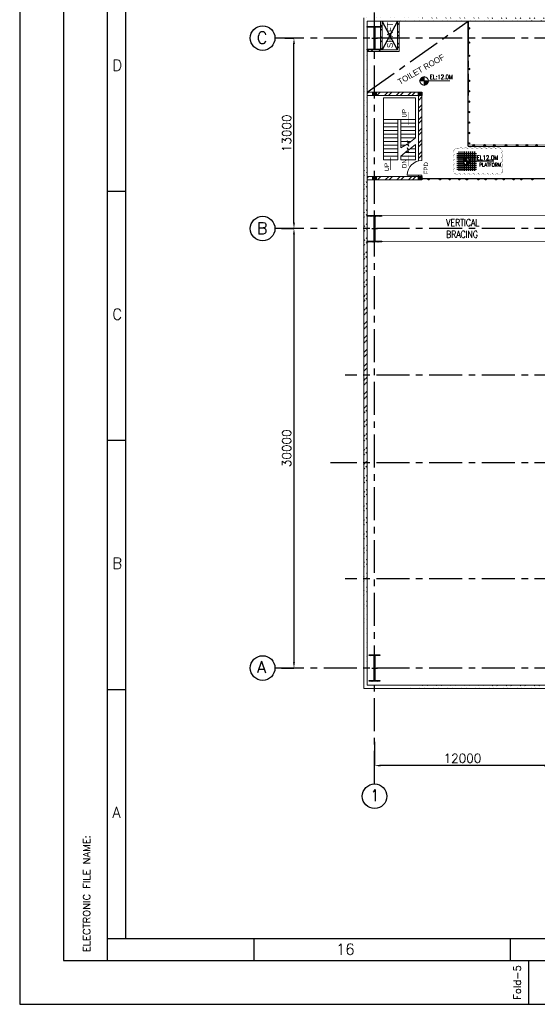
# Model space of a CAD drawing. Header units: inches. Extents: x 0 to 1544102, y 0 to 23144100.
# Tile 1 of 184: x 0 to 35337, y 0 to 67213. Entities that reach past the tile are written whole.
import ezdxf
from ezdxf.enums import TextEntityAlignment as Align

# ---------------------------------------------------------------- set-up
doc = ezdxf.new("R2010")
doc.units = ezdxf.units.IN
doc.header["$LTSCALE"] = 1800
doc.header["$MEASUREMENT"] = 0
doc.linetypes.add('CENTER', pattern=[2, 1.25, -0.25, 0.25, -0.25])
doc.linetypes.add('HIDDEN', pattern=[0.375, 0.25, -0.125])
doc.layers.get('0').update_dxf_attribs({"color": 253})
for name, color, linetype in [('BRACING', 1, 'HIDDEN'), ('CEN', 2, 'CENTER'), ('COL', 1, 'Continuous'), ('FORMAT', 9, 'Continuous'), ('GRID', 251, 'CENTER'), ('STEEL', 231, 'Continuous')]:
    doc.layers.add(name, color=color, linetype=linetype)
for name, color, linetype, lineweight in [('DIM', 4, 'Continuous', 18), ('STAIR', 2, 'Continuous', 15), ('TEXT', 3, 'Continuous', 18), ('WALL', 6, 'Continuous', 18)]:
    doc.layers.add(name, color=color, linetype=linetype, lineweight=lineweight)
doc.styles.add('HTX11', font='O8111901')
doc.styles.add('ROMANC', font='ROMANC.SHX')
doc.styles.add('ROMANS', font='romans.shx')
doc.styles.add('ROMANT', font='romant')
doc.styles.get("Standard").update_dxf_attribs({"font": 'arial.ttf'})
doc.dimstyles.new('K2', dxfattribs={"dimtxt": 600, "dimasz": 400, "dimexe": 200, "dimexo": 200, "dimgap": 200, "dimtad": 1, "dimdec": 0, "dimzin": 0, "dimdsep": 46, "dimtxsty": 'ROMANC', "dimcen": 0.09, "dimclrd": 256, "dimclrt": 4, "dimadec": 0, "dimazin": 0, "dimtfac": 1, "dimtdec": 0, "dimtofl": 0, "dimtmove": 1, "dimatfit": 3, "dimfxl": 0.18, "dimtolj": 1, "dimtzin": 0, "dimarcsym": 0})
pattern_1 = [(45, (-366926.37, -32072.2), (-397.7476, 397.7476), []), (45, (-366661.2, -32072.2), (-397.7476, 397.7476), [])]
pattern_2 = [(45, (-366926.37, -33072.2), (-397.7476, 397.7476), []), (45, (-366661.2, -33072.2), (-397.7476, 397.7476), [])]

# ---------------------------------------------------------------- blocks, each defined once
blk = doc.blocks.new('SHEET_A0')
at = {"layer": 'FORMAT'}
for p, q in [((12, 829), (12, 12)), ((24, 12), (24, 829)), ((29, 18), (29, 816)), ((24, 222), (29, 222)), ((24, 154), (29, 154)), ((24, 86), (29, 86)), ((24, 18), (1076, 18)), ((64, 12), (64, 18)), ((134, 12), (134, 18)), ((12, 12), (1177, 12)), ((139, 0), (139, 12))]:
    blk.add_line(p, q, dxfattribs=at)
blk.add_lwpolyline([(1189, 841), (0, 841), (0, 0), (1189, 0)], close=True, dxfattribs=at)
at = {"layer": 'FORMAT', "style": 'ROMANS'}
for s, p in [('D', (25.28, 254.93)), ('C', (25.28, 186.93)), ('B', (25.28, 118.93)), ('A', (25.28, 50.93)), ('16', (86.34, 13.53))]:
    blk.add_text(s, height=3, dxfattribs=at).set_placement(p)
for s, p in [('ELECTRONIC FILE NAME:', (19.29, 14.22)), ('Fold-5', (136.89, 1.23))]:
    blk.add_text(s, height=2, rotation=90, dxfattribs=at).set_placement(p)
at = {"layer": 'FORMAT', "color": 3, "flags": 13}
for tag, height, rotation, style, p in [('DRGNO', 3.5, 180, 'ROMANT', (99.42, 824.44)), ('FILE_PATH', 2, 90, 'ROMANS', (18.35, 51.64))]:
    blk.add_attdef(tag, text='', height=height, rotation=rotation, dxfattribs=dict(at, style=style)).set_placement(p, align=Align.MIDDLE_LEFT)
for tag, height, style, p in [('DRN', 2, 'ROMANS', (1122.62, 62.51)), ('DESIGN', 2, 'ROMANS', (1122.62, 58.59)), ('CHD', 2, 'ROMANS', (1122.62, 54.43)), ('APPD', 2, 'ROMANS', (1122.62, 50.27)), ('SCALE', 2, 'ROMANS', (1088.44, 28.38)), ('DRGNO', 3.5, 'ROMANT', (1105.05, 23))]:
    blk.add_attdef(tag, text='', height=height, dxfattribs=dict(at, style=style)).set_placement(p, align=Align.MIDDLE_LEFT)
at = {"layer": 'FORMAT', "color": 3, "style": 'ROMANS', "width": 0.8, "flags": 13}
for p in [(1162.9, 62.51), (1162.9, 58.35), (1162.9, 54.19), (1162.9, 50.16)]:
    blk.add_attdef('DATE', text='', height=2, dxfattribs=at).set_placement(p, align=Align.MIDDLE_LEFT)
at = {"layer": 'FORMAT', "color": 3, "style": 'ROMANS', "flags": 13}
for tag, p in [('1', (1119.96, 13.98)), ('REV', (1156.97, 13.98))]:
    blk.add_attdef(tag, p, '', height=2, dxfattribs=at)
blk = doc.blocks.new('*D356')
at = {"layer": 'DIM', "color": 0, "lineweight": -2, "transparency": 16777216}
for p, q in [((17870, 52955), (18725, 52955)), ((17870, 22955), (18725, 22955))]:
    blk.add_line(p, q, dxfattribs=at)
at = {"layer": 'DIM', "lineweight": -2, "transparency": 16777216}
blk.add_line((18725, 52555), (18725, 23355), dxfattribs=at)
at = {"layer": 'DIM', "transparency": 16777216}
for points in [[(18658, 52555), (18791, 52555), (18725, 52955)], [(18658, 23355), (18791, 23355), (18725, 22955)]]:
    blk.add_solid(points, dxfattribs=at)
at = {"layer": 'DIM', "color": 4, "transparency": 16777216, "insert": (18225, 37955), "char_height": 600, "attachment_point": 5, "rotation": 90, "style": 'ROMANC'}
blk.add_mtext('\\A1;30000', dxfattribs=at)
blk = doc.blocks.new('*D357')
at = {"layer": 'DIM', "color": 0, "lineweight": -2, "transparency": 16777216}
for p, q in [((18095, 65955), (18725, 65955)), ((18095, 52955), (18725, 52955))]:
    blk.add_line(p, q, dxfattribs=at)
at = {"layer": 'DIM', "lineweight": -2, "transparency": 16777216}
blk.add_line((18725, 53355), (18725, 65555), dxfattribs=at)
at = {"layer": 'DIM', "transparency": 16777216}
for points in [[(18658, 65555), (18791, 65555), (18725, 65955)], [(18658, 53355), (18791, 53355), (18725, 52955)]]:
    blk.add_solid(points, dxfattribs=at)
at = {"layer": 'DIM', "color": 4, "transparency": 16777216, "insert": (18225, 59455), "char_height": 600, "attachment_point": 5, "rotation": 90, "style": 'ROMANC'}
blk.add_mtext('\\A1;13000', dxfattribs=at)
blk = doc.blocks.new('A-ROW COLUMN')
at = {"layer": 'COL'}
h = blk.add_hatch(dxfattribs=at)
h.set_pattern_fill('ANSI31', color=256, scale=200, style=0)
h.set_pattern_definition([(45, (165226.353, 18853.894), (-17.67767, 17.67767), [])])
h.paths.add_polyline_path([(180799, 40890), (181539, 40890), (181539, 40840), (180799, 40840)])
h.paths.add_polyline_path([(181153, 42590), (181185, 42590), (181185, 40890), (181153, 40890)])
h.paths.add_polyline_path([(180799, 42640), (181539, 42640), (181539, 42590), (180799, 42590)])
blk.add_line((181169, 40840), (181169, 42640))
at = {"layer": 'CEN'}
for p, q in [((181169, 40840), (181169, 42640)), ((180977, 41740), (181360, 41740))]:
    blk.add_line(p, q, dxfattribs=at)
at = {"layer": 'COL'}
for points in [[(180799, 42640), (181539, 42640), (181539, 42590), (180799, 42590)], [(181153, 42590), (181185, 42590), (181185, 40890), (181153, 40890)], [(180799, 40890), (181539, 40890), (181539, 40840), (180799, 40840)]]:
    blk.add_lwpolyline(points, close=True, dxfattribs=at)
blk = doc.blocks.new('*D362')
at = {"layer": 'DIM', "color": 0, "lineweight": -2, "transparency": 16777216}
for p, q in [((24226, 17920), (24226, 16294)), ((36226, 16776), (36226, 16294))]:
    blk.add_line(p, q, dxfattribs=at)
at = {"layer": 'DIM', "lineweight": -2, "transparency": 16777216}
blk.add_line((35826, 16294), (24626, 16294), dxfattribs=at)
at = {"layer": 'DIM', "transparency": 16777216}
for points in [[(24626, 16361), (24626, 16227), (24226, 16294)], [(35826, 16361), (35826, 16227), (36226, 16294)]]:
    blk.add_solid(points, dxfattribs=at)
at = {"layer": 'DIM', "color": 4, "transparency": 16777216, "insert": (30226, 16794), "char_height": 600, "attachment_point": 5, "style": 'ROMANC'}
blk.add_mtext('\\A1;12000', dxfattribs=at)
blk = doc.blocks.new('C-ROW COLUMN')
at = {"layer": 'COL'}
h = blk.add_hatch(dxfattribs=at)
h.set_pattern_fill('ANSI31', color=256, scale=200, style=0)
h.set_pattern_definition([(45, (-1315.907, -6.545), (-17.6776695, 17.6776695), [])])
h.paths.add_polyline_path([(77950, 120865), (76960, 120865), (76960, 120820), (77950, 120820)])
h.paths.add_polyline_path([(77478, 120820), (77433, 120820), (77433, 119310), (77478, 119310)])
h.paths.add_polyline_path([(77950, 119310), (76960, 119310), (76960, 119265), (77950, 119265)])
at = {"layer": 'CEN'}
for p, q in [((77455, 119265), (77455, 120865)), ((77264, 120065), (77647, 120065))]:
    blk.add_line(p, q, dxfattribs=at)
at = {"layer": 'COL'}
for points in [[(76960, 120865), (77950, 120865), (77950, 120820), (76960, 120820)], [(77433, 120820), (77478, 120820), (77478, 119310), (77433, 119310)], [(76960, 119310), (77950, 119310), (77950, 119265), (76960, 119265)]]:
    blk.add_lwpolyline(points, close=True, dxfattribs=at)
blk = doc.blocks.new('B-ROW COLUMN')
at = {"layer": 'COL'}
h = blk.add_hatch(dxfattribs=at)
h.set_pattern_fill('ANSI31', color=256, scale=200, style=0)
h.set_pattern_definition([(45, (155648.048, 63141.767), (-17.67767, 17.67767), [])])
h.paths.add_polyline_path([(171095, 85178), (172085, 85178), (172085, 85128), (171095, 85128)])
h.paths.add_polyline_path([(171574, 86878), (171606, 86878), (171606, 85178), (171574, 85178)])
h.paths.add_polyline_path([(171095, 86928), (172085, 86928), (172085, 86878), (171095, 86878)])
blk.add_line((171590, 85128), (171590, 86928))
at = {"layer": 'CEN'}
for p, q in [((171590, 85128), (171590, 86928)), ((171399, 86028), (171782, 86028))]:
    blk.add_line(p, q, dxfattribs=at)
at = {"layer": 'COL'}
for points in [[(171095, 86928), (172085, 86928), (172085, 86878), (171095, 86878)], [(171574, 86878), (171606, 86878), (171606, 85178), (171574, 85178)], [(171095, 85178), (172085, 85178), (172085, 85128), (171095, 85128)]]:
    blk.add_lwpolyline(points, close=True, dxfattribs=at)
blk = doc.blocks.new('*X7')
at = {"color": 0}
for p, q in [((36080, 29200), (36330, 29200)), ((36081, 29225), (36330, 29225)), ((36085, 29250), (36330, 29250)), ((36092, 29275), (36330, 29275)), ((36102, 29300), (36330, 29300)), ((36115, 29325), (36330, 29325)), ((36132, 29350), (36330, 29350)), ((36154, 29375), (36330, 29375)), ((36183, 29400), (36330, 29400)), ((36226, 29425), (36330, 29425))]:
    blk.add_line(p, q, dxfattribs=at)
blk = doc.blocks.new('LL')
for p, q in [((-1136, 0), (-711, 0)), ((-711, 0), (-711, 423)), ((1493, 0), (-711, 0)), ((-711, 0), (-711, -418))]:
    blk.add_line(p, q)
for start, end in [(90, 180), (180, 270), (0, 90), (270, 0)]:
    blk.add_arc((-711, 0), 360, start, end)
at = {"xscale": 1.439999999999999, "yscale": 1.439999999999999, "zscale": 1.439999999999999}
blk.add_blockref('*X7', (-53026, -42044), dxfattribs=at)
at = {"xscale": 1.439999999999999, "yscale": 1.439999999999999, "zscale": 1.439999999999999, "rotation": 180}
blk.add_blockref('*X7', (51604, 42044), dxfattribs=at)
at = {"flags": 4}
blk.add_attdef('LEVEL', (-222, 154), '', height=432, dxfattribs=at)
blk = doc.blocks.new('A$C23722B17')
at = {"flags": 128}
for points in [[(-667, 524), (667, 524)], [(-667, 391), (667, 391)], [(-667, 258), (667, 258)], [(-667, 142), (-174, 142)], [(-667, 0), (667, 0)], [(-533, 658), (-533, -676)], [(-400, 658), (-400, -676)], [(-267, 658), (-267, -676)], [(-267, 658), (-267, -676)], [(-265, 0), (0, 0)], [(-225, 2), (0, 2)], [(-224, 25), (0, 25)], [(-220, 47), (0, 47)], [(-214, 70), (0, 70)], [(-205, 92), (0, 92)], [(-194, 115), (0, 115)], [(-178, 137), (0, 137)], [(-158, 160), (0, 160)], [(-133, 658), (-133, 181)], [(-132, 182), (0, 182)], [(-93, 205), (0, 205)], [(0, 658), (0, -676)], [(0, 658), (0, -676)], [(0, 0), (0, 264)], [(1864, 0), (0, 0)], [(0, 0), (0, -261)], [(133, 658), (133, 181)], [(133, 658), (133, 181)], [(174, 142), (667, 142)], [(267, 658), (267, -676)], [(400, 658), (400, -676)], [(533, 658), (533, -676)], [(-667, -133), (-181, -133)], [(-667, -276), (667, -276)], [(-667, -409), (667, -409)], [(-667, -542), (667, -542)], [(-133, -181), (-133, -676)], [(225, -2), (0, -2)], [(224, -25), (0, -25)], [(220, -47), (0, -47)], [(214, -70), (0, -70)], [(205, -92), (0, -92)], [(194, -115), (0, -115)], [(178, -137), (0, -137)], [(158, -160), (0, -160)], [(132, -182), (0, -182)], [(93, -205), (0, -205)], [(133, -181), (133, -676)], [(133, -181), (133, -676)], [(181, -133), (667, -133)]]:
    blk.add_lwpolyline(points, dxfattribs=at)
for points in [[(0, 225, 0.414246), (-225, 0)], [(225, 0, 0.414258), (0, 225)], [(0, -225, 0.414246), (225, 0)], [(-225, 0, 0.414221), (0, -225)]]:
    blk.add_lwpolyline(points, format="xyb", dxfattribs=at)

msp = doc.modelspace()

# ---------------------------------------------------------------- hatches: boundary and pattern name
h = msp.add_hatch()
h.set_pattern_fill('ANSI32', color=256, scale=1800, style=0)
h.set_pattern_definition([(45, (0, 1000), (-477.297, 477.297), []), (45, (318.2, 1000), (-477.297, 477.297), [])])
edge = h.paths.add_edge_path()
edge.add_line((23485.66, 67345.45), (84205.15, 67345.45))
edge.add_line((23715.66, 67115.45), (84205.15, 67115.45))
h = msp.add_hatch(color=256)
h.dxf.hatch_style = 1
h.paths.add_polyline_path([(30615.66, 66624.14, 1), (30715.66, 66624.14, 1)])
h = msp.add_hatch()
h.set_pattern_fill('ANSI32', color=256, scale=1800, style=0)
edge = h.paths.add_edge_path()
edge.add_line((23715.66, 21795.45), (23715.66, 66115.45))
edge.add_line((23485.66, 21565.45), (23485.66, 66345.45))
h = msp.add_hatch(color=256)
h.dxf.hatch_style = 1
h.paths.add_polyline_path([(30615.66, 65652.55, 1), (30715.66, 65652.55, 1)])
h = msp.add_hatch(color=256)
h.dxf.hatch_style = 1
h.paths.add_polyline_path([(30615.66, 64751.71, 1), (30715.66, 64751.71, 1)])
h = msp.add_hatch(color=256)
h.dxf.hatch_style = 1
h.paths.add_polyline_path([(30615.66, 63850.88, 1), (30715.66, 63850.88, 1)])
h = msp.add_hatch(color=256)
h.dxf.hatch_style = 1
h.paths.add_polyline_path([(30615.66, 63039.63, 1), (30715.66, 63039.63, 1)])
h = msp.add_hatch(color=256)
h.dxf.hatch_style = 1
h.paths.add_polyline_path([(30615.66, 62327.54, 1), (30715.66, 62327.54, 1)])
h = msp.add_hatch(color=256)
h.dxf.hatch_style = 1
h.paths.add_polyline_path([(30615.66, 61615.45, 1), (30715.66, 61615.45, 1)])
h = msp.add_hatch(color=256)
h.dxf.hatch_style = 1
h.paths.add_polyline_path([(30615.66, 60903.36, 1), (30715.66, 60903.36, 1)])
h = msp.add_hatch(color=256)
h.dxf.hatch_style = 1
h.paths.add_polyline_path([(30615.66, 60191.27, 1), (30715.66, 60191.27, 1)])
h = msp.add_hatch(color=256)
h.dxf.hatch_style = 1
h.paths.add_polyline_path([(30615.66, 59479.18, 1), (30715.66, 59479.18, 1)])
h = msp.add_hatch(color=256)
h.dxf.hatch_style = 1
h.paths.add_polyline_path([(30615.66, 58767.09, 1), (30715.66, 58767.09, 1)])
h = msp.add_hatch(color=256)
h.dxf.hatch_style = 1
h.paths.add_polyline_path([(30946.27, 58639.36, 1), (31046.27, 58639.36, 1)])
h = msp.add_hatch(color=256)
h.dxf.hatch_style = 1
h.paths.add_polyline_path([(31691.45, 58639.36, 1), (31791.45, 58639.36, 1)])
h = msp.add_hatch(color=256)
h.dxf.hatch_style = 1
h.paths.add_polyline_path([(32352.25, 58639.36, 1), (32452.25, 58639.36, 1)])
h = msp.add_hatch(color=256)
h.dxf.hatch_style = 1
h.paths.add_polyline_path([(33147.27, 58639.36, 1), (33247.27, 58639.36, 1)])
h = msp.add_hatch(color=256)
h.dxf.hatch_style = 1
h.paths.add_polyline_path([(33911.32, 58639.36, 1), (34011.32, 58639.36, 1)])
h = msp.add_hatch(color=256)
h.dxf.hatch_style = 1
h.paths.add_polyline_path([(34572.12, 58639.36, 1), (34672.12, 58639.36, 1)])
h = msp.add_hatch(color=256)
h.dxf.hatch_style = 1
h.paths.add_polyline_path([(35232.91, 58639.36, 1), (35332.91, 58639.36, 1)])
h = msp.add_hatch(color=256)
h.dxf.hatch_style = 1
h.paths.add_polyline_path([(27874.6, 56320.45, 1), (27974.6, 56320.45, 1)])
h = msp.add_hatch(color=256)
h.dxf.hatch_style = 1
h.paths.add_polyline_path([(28638.64, 56320.45, 1), (28738.64, 56320.45, 1)])
h = msp.add_hatch(color=256)
h.dxf.hatch_style = 1
h.paths.add_polyline_path([(29299.44, 56320.45, 1), (29399.44, 56320.45, 1)])
h = msp.add_hatch(color=256)
h.dxf.hatch_style = 1
h.paths.add_polyline_path([(29960.24, 56320.45, 1), (30060.24, 56320.45, 1)])
h = msp.add_hatch(color=256)
h.dxf.hatch_style = 1
h.paths.add_polyline_path([(30476.49, 56320.45, 1), (30576.49, 56320.45, 1)])
h = msp.add_hatch(color=256)
h.dxf.hatch_style = 1
h.paths.add_polyline_path([(31250.59, 56320.45, 1), (31350.59, 56320.45, 1)])
h = msp.add_hatch(color=256)
h.dxf.hatch_style = 1
h.paths.add_polyline_path([(31766.84, 56320.45, 1), (31866.84, 56320.45, 1)])
h = msp.add_hatch(color=256)
h.dxf.hatch_style = 1
h.paths.add_polyline_path([(32464.4, 56320.45, 1), (32564.4, 56320.45, 1)])
h = msp.add_hatch(color=256)
h.dxf.hatch_style = 1
h.paths.add_polyline_path([(32980.65, 56320.45, 1), (33080.65, 56320.45, 1)])
h = msp.add_hatch(color=256)
h.dxf.hatch_style = 1
h.paths.add_polyline_path([(33678.21, 56320.45, 1), (33778.21, 56320.45, 1)])
h = msp.add_hatch(color=256)
h.dxf.hatch_style = 1
h.paths.add_polyline_path([(34194.46, 56320.45, 1), (34294.46, 56320.45, 1)])
h = msp.add_hatch(color=256)
h.dxf.hatch_style = 1
h.paths.add_polyline_path([(34937.79, 56320.45, 1), (35037.79, 56320.45, 1)])
h = msp.add_hatch()
h.set_pattern_fill('ANSI32', color=256, scale=1800, style=0)
edge = h.paths.add_edge_path()
edge.add_line((23485.66, 21565.45), (84205.15, 21565.45))
edge.add_line((23715.66, 21795.45), (84205.15, 21795.45))
at = {"layer": 'COL'}
h = msp.add_hatch(dxfattribs=at)
h.set_pattern_fill('ANSI31', color=1, scale=250, angle=180, style=0)
h.set_pattern_definition([(225, (20760.657, 56920.452), (22.09709, -22.09709), [])])
h.paths.add_polyline_path([(24340.66, 62040.45), (24340.66, 62270.45), (24110.66, 62270.45), (24110.66, 62040.45)])
h = msp.add_hatch(dxfattribs=at)
h.set_pattern_fill('ANSI31', color=1, scale=250, angle=180, style=0)
h.set_pattern_definition([(225, (23875.657, 56920.452), (22.09709, -22.09709), [])])
h.paths.add_polyline_path([(27455.66, 62040.45), (27455.66, 62270.45), (27225.66, 62270.45), (27225.66, 62040.45)])
h = msp.add_hatch(dxfattribs=at)
h.set_pattern_fill('ANSI31', color=1, scale=250, angle=180, style=0)
h.set_pattern_definition([(225, (20760.657, 51150.452), (22.09709, -22.09709), [])])
h.paths.add_polyline_path([(24340.66, 56270.45), (24340.66, 56500.45), (24110.66, 56500.45), (24110.66, 56270.45)])
h = msp.add_hatch(dxfattribs=at)
h.set_pattern_fill('ANSI31', color=1, scale=250, angle=180, style=0)
h.set_pattern_definition([(225, (23875.657, 51150.452), (22.09709, -22.09709), [])])
h.paths.add_polyline_path([(27455.66, 56270.45), (27455.66, 56500.45), (27225.66, 56500.45), (27225.66, 56270.45)])
at = {"layer": 'WALL', "linetype": 'Continuous'}
h = msp.add_hatch(dxfattribs=at)
h.set_pattern_fill('ANSI32', color=9, scale=1500, angle=360, style=0)
h.set_pattern_definition(pattern_1)
h.paths.add_polyline_path([(24740.66, 65955.45), (24625.66, 65955.45), (24625.66, 65155.45), (24225.66, 65155.45), (24225.66, 65040.45), (24740.66, 65040.45)])
h.paths.add_polyline_path([(24740.66, 67115.45), (24625.66, 67115.45), (24625.66, 65955.45), (24740.66, 65955.45)])
h.paths.add_polyline_path([(24225.66, 65155.45), (23715.66, 65155.45), (23715.66, 65040.45), (24225.66, 65040.45)])
h = msp.add_hatch(dxfattribs=at)
h.set_pattern_fill('ANSI32', color=9, scale=1500, angle=360, style=0)
h.set_pattern_definition(pattern_1)
h.paths.add_polyline_path([(25915.66, 65955.45), (25800.66, 65955.45), (25800.66, 65155.45), (25915.66, 65155.45)])
h.paths.add_polyline_path([(25915.66, 67115.45), (25800.66, 67115.45), (25800.66, 65955.45), (25915.66, 65955.45)])
h = msp.add_hatch(dxfattribs=at)
h.set_pattern_fill('ANSI32', color=9, scale=1500, angle=360, style=0)
h.set_pattern_definition(pattern_2)
h.paths.add_polyline_path([(23715.66, 62270.45), (23715.66, 62040.45), (24110.66, 62040.45), (24110.66, 62270.45)])
h = msp.add_hatch(dxfattribs=at)
h.set_pattern_fill('ANSI32', color=9, scale=1500, angle=360, style=0)
h.set_pattern_definition(pattern_2)
h.paths.add_polyline_path([(27225.66, 62270.45), (24340.66, 62270.45), (24340.66, 62040.45), (27225.66, 62040.45)])
h = msp.add_hatch(dxfattribs=at)
h.set_pattern_fill('ANSI32', color=9, scale=1500, angle=360, style=0)
h.set_pattern_definition([(45, (20493.87, 56036.85), (-397.748, 397.748), []), (45, (20759.03, 56036.85), (-397.748, 397.748), [])])
edge = h.paths.add_edge_path()
edge.add_arc((27455.67, 56370.44), 1141.75, 90.0004462, 101.621923, ccw=False)
edge.add_line((27455.66, 57512.19), (27455.66, 62040.45))
edge.add_line((27455.66, 62040.45), (27225.66, 62040.45))
edge.add_line((27225.66, 62040.45), (27225.66, 57488.79))
h = msp.add_hatch(dxfattribs=at)
h.set_pattern_fill('ANSI32', color=9, scale=1500, angle=360, style=0)
h.set_pattern_definition([(45, (-366926.37, -38842.2), (-397.7476, 397.7476), []), (45, (-366661.2, -38842.2), (-397.7476, 397.7476), [])])
h.paths.add_polyline_path([(24110.66, 56500.45), (23715.66, 56500.45), (23715.66, 56270.45), (24110.66, 56270.45)])
h = msp.add_hatch(dxfattribs=at)
h.set_pattern_fill('ANSI32', color=9, scale=1500, angle=360, style=0)
h.set_pattern_definition([(45, (20978.87, 56266.85), (-397.75, 397.75), []), (45, (21244.03, 56266.85), (-397.75, 397.75), [])])
h.paths.add_polyline_path([(27225.66, 56500.45), (24340.66, 56500.45), (24340.66, 56270.45), (27225.66, 56270.45)])

# ---------------------------------------------------------------- linework, layer by layer
at = {"color": 1}
msp.add_lwpolyline([(32883.33, 56738.21, 0, 32, -0.52056705), (32563.33, 56738.21, 0, 32, -0.52056705), (32243.33, 56738.21, 0, 32, -0.52056705), (31923.33, 56738.21, 0, 32, -0.52056705), (31603.33, 56738.21, 0, 32, -0.52056705), (31283.33, 56738.21, 0, 32, -0.52056705), (30963.33, 56738.21, 0, 32, -0.52056705), (30643.33, 56738.21, 0, 32, -0.52056705), (30323.33, 56738.21, 0, 32, -0.52056705), (30003.33, 56738.21, 0, 32, -0.52056705), (29687.6, 56742.48, 0, 32, -0.52056705), (29687.6, 57062.48, 0, 32, -0.52056705), (29687.6, 57382.48, 0, 32, -0.52056705), (29687.6, 57702.48, 0, 32, -0.52056705), (29687.6, 58022.48, 0, 32, -0.52056705), (29687.6, 58342.48, 0, 32, -0.52056705), (29961.66, 58388.42, 0, 32, -0.52056705), (30281.66, 58388.42, 0, 32, -0.52056705), (30601.66, 58388.42, 0, 32, -0.52056705), (30921.66, 58388.42, 0, 32, -0.52056705), (31241.66, 58388.42, 0, 32, -0.52056705), (31561.66, 58388.42, 0, 32, -0.52056705), (31881.66, 58388.42, 0, 32, -0.52056705), (32201.66, 58388.42, 0, 32, -0.52056705), (32521.66, 58388.42, 0, 32, -0.52056705), (32841.66, 58388.42, 0, 32, -0.52056705), (32883.33, 58110.09, 0, 32, -0.52056705), (32883.33, 57790.09, 0, 32, -0.52056705), (32883.33, 57470.09, 0, 32, -0.52056705), (32883.33, 57150.09, 0, 32, -0.52056705)], format="xyseb", close=True, dxfattribs=at)
for centre, radius in [((16585.32, 65955.45), 840.34), ((16585.32, 65955.45), 840.34), ((30665.66, 66624.14), 50), ((30665.66, 65652.55), 50), ((30665.66, 64751.71), 50), ((30665.66, 63850.88), 50), ((30665.66, 63039.63), 50), ((30665.66, 62327.54), 50), ((30665.66, 61615.45), 50), ((30665.66, 60903.36), 50), ((30665.66, 60191.27), 50), ((30665.66, 59479.18), 50), ((30665.66, 58767.09), 50), ((30996.27, 58639.36), 50), ((31741.45, 58639.36), 50), ((32402.25, 58639.36), 50), ((33197.27, 58639.36), 50), ((33961.32, 58639.36), 50), ((34622.12, 58639.36), 50), ((35282.91, 58639.36), 50), ((27924.6, 56320.45), 50), ((28688.64, 56320.45), 50), ((29349.44, 56320.45), 50), ((30010.24, 56320.45), 50), ((30526.49, 56320.45), 50), ((31300.59, 56320.45), 50), ((31816.84, 56320.45), 50), ((32514.4, 56320.45), 50), ((33030.65, 56320.45), 50), ((33728.21, 56320.45), 50), ((34244.46, 56320.45), 50), ((34987.79, 56320.45), 50), ((16584.47, 52955.45), 840.34), ((16584.47, 52955.45), 840.34), ((16585.32, 22955.45), 840.34), ((16585.32, 22955.45), 840.34), ((24225.66, 14204.35), 840.34), ((24225.66, 14204.35), 840.34)]:
    msp.add_circle(centre, radius)
at = {"layer": 'BRACING', "const_width": 40}
for points in [[(24595.66, 53830.45), (35855.66, 53830.45)], [(24595.66, 52080.45), (35855.66, 52080.45)]]:
    msp.add_lwpolyline(points, dxfattribs=at)
at = {"layer": 'CEN'}
for p, q in [((23715.66, 62270.45), (30615.66, 67115.45)), ((25800.66, 67115.45), (24740.66, 65155.45)), ((25800.66, 65155.45), (24740.66, 67115.45)), ((30615.66, 67115.45), (30615.66, 62040.45))]:
    msp.add_line(p, q, dxfattribs=at)
at = {"layer": 'COL'}
for points in [[(24110.66, 62270.45), (24340.66, 62270.45), (24340.66, 62040.45), (24110.66, 62040.45)], [(27225.66, 62270.45), (27455.66, 62270.45), (27455.66, 62040.45), (27225.66, 62040.45)], [(24110.66, 56500.45), (24340.66, 56500.45), (24340.66, 56270.45), (24110.66, 56270.45)], [(27225.66, 56500.45), (27455.66, 56500.45), (27455.66, 56270.45), (27225.66, 56270.45)]]:
    msp.add_lwpolyline(points, close=True, dxfattribs=at)
at = {"layer": 'GRID'}
for p, q in [((24225.66, 15044.69), (24225.66, 68955.45)), ((84205.15, 65955.45), (17425.66, 65955.45)), ((84205.15, 52955.45), (17424.81, 52955.45)), ((84205.15, 42955.45), (22225.66, 42955.45)), ((84205.15, 36955.45), (21225.66, 36955.45)), ((84205.15, 29055.45), (22225.66, 29055.45)), ((84205.15, 22955.45), (17425.66, 22955.45))]:
    msp.add_line(p, q, dxfattribs=at)
at = {"layer": 'STAIR', "linetype": 'Continuous'}
for p, q in [((24825.66, 61870.45), (24825.66, 57650.45)), ((27025.66, 61870.45), (24825.66, 61870.45)), ((27025.66, 61870.45), (27025.66, 59150.45)), ((24825.64, 60400.45), (25825.66, 60400.45)), ((24825.64, 60150.45), (25825.66, 60150.45)), ((24825.64, 59900.45), (25825.66, 59900.45)), ((25825.66, 60400.45), (25825.66, 57650.45)), ((25825.66, 60400.45), (26025.66, 60400.45)), ((26025.66, 60400.45), (27025.66, 60400.45)), ((26025.66, 60400.45), (26025.66, 58476.3)), ((26025.66, 60150.45), (27025.66, 60150.45)), ((26025.66, 59900.45), (27025.66, 59900.45)), ((24825.64, 59650.45), (25825.66, 59650.45)), ((24825.64, 59400.45), (25825.66, 59400.45)), ((24825.64, 59150.45), (25825.66, 59150.45)), ((26025.66, 59650.45), (27025.66, 59650.45)), ((26025.66, 59400.45), (27025.66, 59400.45)), ((26025.66, 59150.45), (27025.66, 59150.45)), ((24825.64, 58900.45), (25825.66, 58900.45)), ((24825.64, 58650.45), (25825.66, 58650.45)), ((26697.51, 58900.45), (26025.66, 58900.45)), ((26339.46, 58650.45), (26025.66, 58650.45)), ((27025.66, 58650.45), (26964.93, 58650.45)), ((27025.66, 58698.37), (27025.66, 57650.45)), ((24825.64, 58400.45), (25825.66, 58400.45)), ((24825.64, 58150.45), (25825.66, 58150.45)), ((24825.64, 57900.45), (25825.66, 57900.45)), ((27025.66, 57900.45), (26025.66, 57900.45)), ((26025.66, 57900.45), (26025.66, 57650.45)), ((27025.66, 58150.45), (26334.6, 58150.45)), ((27025.66, 58400.45), (26648.15, 58400.45)), ((24825.64, 57650.45), (25825.66, 57650.45)), ((27025.66, 57650.45), (26025.66, 57650.45))]:
    msp.add_line(p, q, dxfattribs=at)
at = {"layer": 'STAIR', "linetype": 'Continuous', "flags": 128}
for points in [[(26525.66, 60002.43, 0, 150, 0), (26525.66, 60357.13, 25, 25, 0), (26525.66, 60915.77, 25, 25, 0)], [(25325.65, 57874.05, 0, 150, 0), (25325.65, 57519.36, 25, 25, 0), (25325.65, 56960.72, 25, 25, 0)], [(26525.66, 57980.09, 0, 150, 0), (26525.66, 57625.4, 25, 25, 0), (26525.66, 57228.52, 25, 25, 0)]]:
    msp.add_lwpolyline(points, format="xyseb", dxfattribs=at)
for points in [[(27025.66, 59150.45), (26557.89, 58794.08), (26447.2, 58934.34), (26572.91, 58578.32), (26462.22, 58718.58), (26025.66, 58476.3)], [(27025.66, 58698.37), (26557.89, 58329.22), (26447.2, 58469.48), (26572.91, 58113.46), (26462.22, 58253.72), (26025.66, 57900.45)]]:
    msp.add_lwpolyline(points, dxfattribs=at)
at = {"layer": 'STEEL'}
for p, q in [((30615.66, 58589.36), (30615.66, 67115.45)), ((30615.66, 58589.36), (36110.66, 58589.36)), ((27455.66, 56370.45), (36110.66, 56370.45))]:
    msp.add_line(p, q, dxfattribs=at)
at = {"layer": 'STEEL', "const_width": 15}
for points in [[(30715.66, 67115.45), (30715.66, 58689.36)], [(30715.66, 58689.36), (36110.66, 58689.36)], [(26770.66, 56270.45), (36110.66, 56270.45), (36110.66, 56270.45)]]:
    msp.add_lwpolyline(points, dxfattribs=at)
at = {"layer": 'WALL'}
for p, q in [((23485.66, 21565.45), (23485.66, 67345.45)), ((23715.66, 67115.45), (84205.15, 67115.45)), ((23715.66, 21795.45), (23715.66, 67115.45)), ((24625.66, 67115.45), (24625.66, 65155.45)), ((24740.66, 67115.45), (24740.66, 65155.45)), ((25800.66, 67115.45), (25800.66, 65155.45)), ((25915.66, 67115.45), (25915.66, 65040.45)), ((23715.66, 65155.45), (25800.66, 65155.45)), ((23715.66, 65040.45), (25915.66, 65040.45)), ((24110.66, 62270.45), (23715.66, 62270.45)), ((24110.66, 62040.45), (23715.66, 62040.45)), ((27225.66, 62270.45), (24340.66, 62270.45)), ((27225.66, 62040.45), (24340.66, 62040.45)), ((27225.66, 62040.45), (27225.66, 57573.64)), ((27455.66, 62040.45), (27455.66, 57600.45)), ((24110.66, 56500.45), (23715.66, 56500.45)), ((27225.66, 56600.45), (27225.66, 56500.45)), ((27455.66, 56600.45), (27455.66, 56500.45)), ((24110.66, 56270.45), (23715.66, 56270.45)), ((23485.66, 21565.45), (84205.15, 21565.45)), ((23715.66, 21795.45), (84205.15, 21795.45))]:
    msp.add_line(p, q, dxfattribs=at)
at = {"layer": 'WALL', "flags": 128}
for points in [[(24340.66, 56500.45), (27225.66, 56500.45)], [(27455.66, 56600.45), (26455.66, 56600.45)], [(24340.66, 56270.45), (27225.66, 56270.45)]]:
    msp.add_lwpolyline(points, dxfattribs=at)
at = {"layer": 'WALL'}
msp.add_arc((27455.66, 56600.45), 1000, 90, 180, dxfattribs=at)

# ---------------------------------------------------------------- block references
at = {"color": 161, "linetype": 'ByBlock', "xscale": 250, "yscale": 250, "zscale": 250}
msp.add_blockref('SHEET_A0', (0, 0), dxfattribs=at)
for name, p in [('C-ROW COLUMN', (-53229.78, -54109.7)), ('B-ROW COLUMN', (-147364.57, -33072.17))]:
    msp.add_blockref(name, p)
at = {"layer": 'COL'}
msp.add_blockref('A-ROW COLUMN', (-156942.87, -18784.3), dxfattribs=at)
at = {"layer": 'STEEL'}
msp.add_blockref('A$C23722B17', (30509.08, 57561.61), dxfattribs=at)
at = {"layer": 'TEXT'}
ref = msp.add_blockref('LL', (28178.17, 63029.08), dxfattribs=dict(at, xscale=0.8, yscale=0.8, zscale=0.8))
ref.add_attrib('LEVEL', 'EL:12.0M', (28000.79, 63152.43), dxfattribs={"layer": '0', "height": 300, "style": 'ROMANS', "width": 0.75, "flags": 4})

# ---------------------------------------------------------------- texts
at = {"layer": 'TEXT', "linetype": 'Continuous', "style": 'HTX11'}
for s, height, rotation, p in [('SHAFT', 400, 90, (25479.42, 65281.18)), ('TOILET ROOF', 400, 30, (25957, 62757.84)), ('UP', 300, 90, (26406.38, 60535.07)), ('UP', 300, 90, (25206.37, 56855.09)), ('DN', 300, 90, (26406.38, 57087.29)), ('FPD', 300, 90, (27883.71, 56660.67))]:
    msp.add_text(s, height=height, rotation=rotation, dxfattribs=at).set_placement(p)
at = {"layer": 'TEXT', "style": 'ROMANC'}
for s, p in [('C', (16187.57, 65579.39)), ('B', (16186.73, 52579.39)), ('A', (16204.36, 22622.14))]:
    msp.add_text(s, height=800, dxfattribs=at).set_placement(p)
at = {"layer": 'TEXT'}
for s, height, style, width, p in [('EL12.0M', 300, 'ROMANS', 0.75, (31201.07, 57643.96)), ('PLATFORM', 250, 'ROMANS', 0.8, (31367.37, 57184.21)), ('1', 800, 'ROMANC', 0.8, (23976.51, 13859.87))]:
    msp.add_text(s, height=height, dxfattribs=dict(at, style=style, width=width)).set_placement(p)
at = {"layer": 'TEXT', "insert": (29113.01, 53595.45), "char_height": 480, "width": 2515.419, "attachment_point": 1, "style": 'ROMANS'}
msp.add_mtext('{\\W0.8;VERTICAL BRACING}', dxfattribs=at)

# ---------------------------------------------------------------- dimensions: what is measured, and where the dimension line sits
at = {"layer": 'DIM'}
for base, p1, p2, angle, picture, middle in [((18724.81, 65955.45), (18095.17, 52955.45), (18095.17, 65955.45), 90, '*D357', (18224.81, 59455.45)), ((18724.81, 22955.45), (17869.53, 52955.45), (17869.53, 22955.45), 90, '*D356', (18224.81, 37955.45)), ((24225.66, 16293.99), (36225.66, 16775.66), (24225.66, 17919.56), 180, '*D362', (30225.66, 16793.99))]:
    dim = msp.add_linear_dim(base=base, p1=p1, p2=p2, angle=angle, dimstyle='K2', override={"dimexe": 0, "dimexo": 0}, dxfattribs=at)
    dim.commit()
    dim.dimension.update_dxf_attribs({"geometry": picture, "text_midpoint": middle})

doc.saveas('drawing.dxf')
